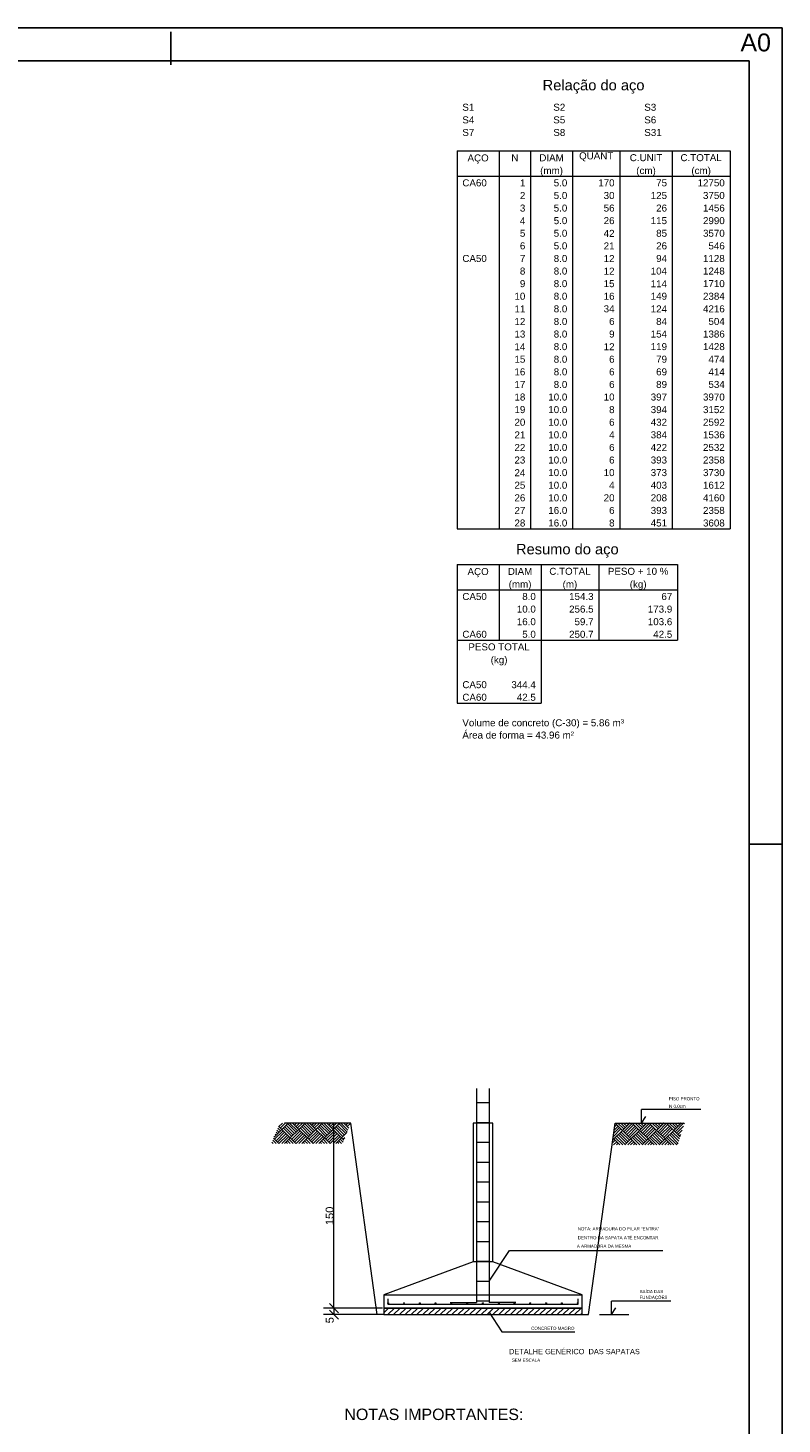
# Model space of a CAD drawing. Header units: millimetres. Extents: x 0 to 119, y 0 to 84.
# Tile 12 of 12: x 96 to 119, y 42 to 84. Entities that reach past the tile are written whole.
import ezdxf

# ---------------------------------------------------------------- set-up
doc = ezdxf.new("R2010")
doc.units = ezdxf.units.MM
doc.header["$MEASUREMENT"] = 0
doc.linetypes.add('NULL', pattern=[0])
doc.layers.add('COTA', color=7, linetype='Continuous', lineweight=5)
doc.layers.add('DT-Relação do aço', color=9, linetype='Continuous', lineweight=5)
doc.layers.add('SEDUC_MARF', color=1, linetype='Continuous')
doc.layers.add('SEDUC_MARGG', color=7, linetype='Continuous')
doc.styles.add('Arial', font='txt')

msp = doc.modelspace()

# ---------------------------------------------------------------- linework, layer by layer
at = {"layer": 'COTA', "color": 4}
for p, q in [((109.6508, 52.0028), (109.6508, 45.5312)), ((110.0388, 52.0028), (110.0388, 45.5312)), ((109.6508, 51.577), (110.0388, 51.577)), ((109.6508, 50.977), (110.0388, 50.977)), ((109.6508, 50.377), (110.0388, 50.377)), ((109.6508, 49.777), (110.0388, 49.777)), ((109.6508, 49.177), (110.0388, 49.177)), ((109.6508, 48.577), (110.0388, 48.577)), ((109.6508, 47.977), (110.0388, 47.977)), ((109.6508, 47.377), (110.0388, 47.377)), ((109.6508, 46.777), (110.0388, 46.777)), ((109.6508, 46.177), (110.0388, 46.177)), ((108.8508, 45.5312), (109.6508, 45.5312)), ((109.6508, 45.577), (110.0388, 45.577)), ((110.8388, 45.5312), (110.0388, 45.5312))]:
    msp.add_line(p, q, dxfattribs=at)
at = {"layer": 'COTA'}
for p, q in [((116.4383, 51.364), (114.6452, 51.364)), ((114.6452, 50.96), (114.6452, 51.364)), ((114.6452, 50.96), (114.7765, 51.1617)), ((110.1448, 50.96), (109.5448, 50.96)), ((109.5448, 50.96), (109.5448, 46.76)), ((110.1448, 46.76), (110.1448, 50.96)), ((109.5448, 46.76), (106.8448, 45.76)), ((110.1448, 46.76), (109.5448, 46.76)), ((112.8448, 45.76), (110.1448, 46.76)), ((106.8448, 45.76), (112.8448, 45.76)), ((106.8448, 45.76), (106.8448, 45.36)), ((106.9648, 45.64), (106.9648, 45.48)), ((112.7248, 45.48), (112.7248, 45.64)), ((112.8448, 45.36), (112.8448, 45.76)), ((112.8448, 45.36), (106.8448, 45.36)), ((106.8448, 45.36), (106.8448, 45.16)), ((106.8448, 45.36), (112.8448, 45.36)), ((106.9648, 45.48), (112.7248, 45.48)), ((112.8448, 45.16), (112.8448, 45.36)), ((115.5339, 45.564), (113.7408, 45.564)), ((113.7408, 45.16), (113.7408, 45.564)), ((113.7408, 45.16), (113.8722, 45.3617)), ((106.8448, 45.16), (112.8448, 45.16))]:
    msp.add_line(p, q, dxfattribs=at)
at = {"layer": 'COTA', "color": 9}
for p, q in [((103.5226, 50.5344), (103.756, 50.7678)), ((103.5405, 50.4661), (103.7991, 50.7247)), ((103.6698, 50.6816), (103.6075, 50.7439)), ((103.7129, 50.7247), (103.6323, 50.8053)), ((103.756, 50.7678), (103.6572, 50.8666)), ((103.6698, 50.854), (103.7757, 50.96)), ((103.7129, 50.8109), (103.8619, 50.96)), ((103.756, 50.7678), (103.9482, 50.96)), ((104.0146, 50.5092), (103.756, 50.7678)), ((104.0577, 50.5523), (103.7991, 50.8109)), ((105.8448, 50.96), (103.8347, 50.96)), ((104.1008, 50.5954), (103.8422, 50.854)), ((104.1439, 50.6385), (103.8853, 50.8971)), ((104.1871, 50.6816), (103.9284, 50.9402)), ((104.2302, 50.7247), (103.9949, 50.96)), ((104.0146, 50.5092), (104.2733, 50.7678)), ((104.0577, 50.4661), (104.3164, 50.7247)), ((104.2733, 50.7678), (104.0811, 50.96)), ((104.1008, 50.9402), (104.1206, 50.96)), ((104.1439, 50.8971), (104.2068, 50.96)), ((104.1871, 50.854), (104.293, 50.96)), ((104.2302, 50.8109), (104.3792, 50.96)), ((104.2733, 50.7678), (104.4654, 50.96)), ((104.5319, 50.5092), (104.2733, 50.7678)), ((104.575, 50.5523), (104.3164, 50.8109)), ((104.6181, 50.5954), (104.3595, 50.854)), ((104.6612, 50.6385), (104.4026, 50.8971)), ((104.7043, 50.6816), (104.4457, 50.9402)), ((104.7474, 50.7247), (104.5122, 50.96)), ((104.5319, 50.5092), (104.7905, 50.7678)), ((104.575, 50.4661), (104.8336, 50.7247)), ((104.7905, 50.7678), (104.5984, 50.96)), ((104.6181, 50.9402), (104.6378, 50.96)), ((104.6612, 50.8971), (104.7241, 50.96)), ((104.7043, 50.854), (104.8103, 50.96)), ((104.7474, 50.8109), (104.8965, 50.96)), ((104.7905, 50.7678), (104.9827, 50.96)), ((105.0492, 50.5092), (104.7905, 50.7678)), ((105.0923, 50.5523), (104.8336, 50.8109)), ((105.1354, 50.5954), (104.8767, 50.854)), ((105.1785, 50.6385), (104.9198, 50.8971)), ((105.2216, 50.6816), (104.9629, 50.9402)), ((105.2647, 50.7247), (105.0294, 50.96)), ((105.0492, 50.5092), (105.3078, 50.7678)), ((105.0923, 50.4661), (105.3509, 50.7247)), ((105.3078, 50.7678), (105.1156, 50.96)), ((105.1354, 50.9402), (105.1551, 50.96)), ((105.1785, 50.8971), (105.2413, 50.96)), ((105.2216, 50.854), (105.3275, 50.96)), ((105.2647, 50.8109), (105.4137, 50.96)), ((105.3078, 50.7678), (105.4999, 50.96)), ((105.5664, 50.5092), (105.3078, 50.7678)), ((105.6095, 50.5523), (105.3509, 50.8109)), ((105.6526, 50.5954), (105.394, 50.854)), ((105.6957, 50.6385), (105.4371, 50.8971)), ((105.7345, 50.686), (105.4802, 50.9402)), ((105.7593, 50.7473), (105.5467, 50.96)), ((105.7842, 50.8087), (105.6329, 50.96)), ((105.6526, 50.9402), (105.6724, 50.96)), ((105.6957, 50.8971), (105.7586, 50.96)), ((105.7388, 50.854), (105.8448, 50.96)), ((105.7819, 50.8109), (105.7872, 50.8162)), ((106.6448, 45.16), (105.8448, 50.96)), ((113.0448, 45.16), (113.8448, 50.96)), ((113.7875, 50.5448), (114.0237, 50.781)), ((113.8013, 50.6448), (113.9806, 50.8241)), ((113.8082, 50.4793), (114.0668, 50.7379)), ((113.8151, 50.7448), (113.9375, 50.8672)), ((113.8289, 50.8448), (113.8944, 50.9103)), ((113.8427, 50.9448), (113.8513, 50.9534)), ((113.8448, 50.96), (115.9138, 50.96)), ((114.0668, 50.7379), (113.8448, 50.96)), ((114.1099, 50.781), (113.931, 50.96)), ((114.153, 50.8241), (114.0172, 50.96)), ((114.0668, 50.7379), (114.2889, 50.96)), ((114.3255, 50.4793), (114.0668, 50.7379)), ((114.1961, 50.8672), (114.1034, 50.96)), ((114.1099, 50.6948), (114.3686, 50.9534)), ((114.153, 50.6517), (114.4117, 50.9103)), ((114.2392, 50.9103), (114.1896, 50.96)), ((114.1961, 50.6086), (114.4548, 50.8672)), ((114.2392, 50.5655), (114.4979, 50.8241)), ((114.2824, 50.9534), (114.2758, 50.96)), ((114.2824, 50.5224), (114.541, 50.781)), ((114.3255, 50.4793), (114.5841, 50.7379)), ((114.5841, 50.7379), (114.362, 50.96)), ((114.6272, 50.781), (114.4483, 50.96)), ((114.6703, 50.8241), (114.5345, 50.96)), ((114.5841, 50.7379), (114.8061, 50.96)), ((114.8427, 50.4793), (114.5841, 50.7379)), ((114.7134, 50.8672), (114.6207, 50.96)), ((114.6272, 50.6948), (114.8858, 50.9534)), ((114.6703, 50.6517), (114.9289, 50.9103)), ((114.7565, 50.9103), (114.7069, 50.96)), ((114.7134, 50.6086), (114.972, 50.8672)), ((114.7565, 50.5655), (115.0151, 50.8241)), ((114.7996, 50.9534), (114.7931, 50.96)), ((114.7996, 50.5224), (115.0582, 50.781)), ((114.8427, 50.4793), (115.1014, 50.7379)), ((115.1014, 50.7379), (114.8793, 50.96)), ((115.1445, 50.781), (114.9655, 50.96)), ((115.1876, 50.8241), (115.0517, 50.96)), ((115.1014, 50.7379), (115.3234, 50.96)), ((115.36, 50.4793), (115.1014, 50.7379)), ((115.2307, 50.8672), (115.1379, 50.96)), ((115.1445, 50.6948), (115.4031, 50.9534)), ((115.1876, 50.6517), (115.4462, 50.9103)), ((115.2738, 50.9103), (115.2242, 50.96)), ((115.2307, 50.6086), (115.4893, 50.8672)), ((115.2738, 50.5655), (115.5324, 50.8241)), ((115.3169, 50.9534), (115.3104, 50.96)), ((115.3169, 50.5224), (115.5755, 50.781)), ((115.36, 50.4793), (115.6186, 50.7379)), ((115.6186, 50.7379), (115.3966, 50.96)), ((115.6617, 50.781), (115.4828, 50.96)), ((115.7048, 50.8241), (115.569, 50.96)), ((115.6186, 50.7379), (115.8407, 50.96)), ((115.8144, 50.5421), (115.6186, 50.7379)), ((115.7479, 50.8672), (115.6552, 50.96)), ((115.6617, 50.6948), (115.9203, 50.9534)), ((115.7048, 50.6517), (115.9206, 50.8675)), ((115.791, 50.9103), (115.7414, 50.96)), ((115.7479, 50.6086), (115.8788, 50.7395)), ((115.8341, 50.9534), (115.8276, 50.96)), ((115.9417, 50.9321), (115.9138, 50.96)), ((103.4965, 50.3376), (103.4583, 50.3758)), ((103.5827, 50.3376), (103.4832, 50.4371)), ((103.669, 50.3376), (103.508, 50.4985)), ((103.5405, 50.5523), (103.5329, 50.5599)), ((103.5836, 50.5954), (103.5578, 50.6212)), ((103.6267, 50.6385), (103.5826, 50.6826)), ((103.5836, 50.423), (103.8422, 50.6816)), ((103.6267, 50.3799), (103.8853, 50.6385)), ((103.6706, 50.3376), (103.9284, 50.5954)), ((103.7568, 50.3376), (103.9715, 50.5523)), ((103.843, 50.3376), (104.0146, 50.5092)), ((103.9276, 50.3376), (103.8853, 50.3799)), ((104.0138, 50.3376), (103.9284, 50.423)), ((104.1, 50.3376), (103.9715, 50.4661)), ((104.1862, 50.3376), (104.0146, 50.5092)), ((104.1008, 50.423), (104.3595, 50.6816)), ((104.1439, 50.3799), (104.4026, 50.6385)), ((104.1879, 50.3376), (104.4457, 50.5954)), ((104.2741, 50.3376), (104.4888, 50.5523)), ((104.3603, 50.3376), (104.5319, 50.5092)), ((104.4448, 50.3376), (104.4026, 50.3799)), ((104.5311, 50.3376), (104.4457, 50.423)), ((104.6173, 50.3376), (104.4888, 50.4661)), ((104.7035, 50.3376), (104.5319, 50.5092)), ((104.6181, 50.423), (104.8767, 50.6816)), ((104.6612, 50.3799), (104.9198, 50.6385)), ((104.7052, 50.3376), (104.9629, 50.5954)), ((104.7914, 50.3376), (105.0061, 50.5523)), ((104.8776, 50.3376), (105.0492, 50.5092)), ((104.9621, 50.3376), (104.9198, 50.3799)), ((105.0483, 50.3376), (104.9629, 50.423)), ((105.1345, 50.3376), (105.0061, 50.4661)), ((105.2207, 50.3376), (105.0492, 50.5092)), ((105.1354, 50.423), (105.394, 50.6816)), ((105.1785, 50.3799), (105.4371, 50.6385)), ((105.2224, 50.3376), (105.4802, 50.5954)), ((105.3086, 50.3376), (105.5233, 50.5523)), ((105.3948, 50.3376), (105.5664, 50.5092)), ((105.4794, 50.3376), (105.4371, 50.3799)), ((105.5656, 50.3376), (105.4802, 50.423)), ((105.6102, 50.3792), (105.5233, 50.4661)), ((105.5664, 50.5092), (105.7285, 50.6713)), ((105.635, 50.4405), (105.5664, 50.5092)), ((105.6095, 50.4661), (105.6698, 50.5263)), ((113.7599, 50.3448), (113.8513, 50.4362)), ((113.7737, 50.4448), (113.8082, 50.4793)), ((113.8082, 50.4793), (113.7821, 50.5054)), ((113.7995, 50.2982), (113.8944, 50.3931)), ((113.9893, 50.2982), (113.8082, 50.4793)), ((114.0755, 50.2982), (113.8513, 50.5224)), ((113.8858, 50.2982), (113.9375, 50.35)), ((114.153, 50.3069), (113.8944, 50.5655)), ((114.1961, 50.35), (113.9375, 50.6086)), ((113.972, 50.2982), (113.9806, 50.3069)), ((114.2392, 50.3931), (113.9806, 50.6517)), ((114.2824, 50.4362), (114.0237, 50.6948)), ((114.1444, 50.2982), (114.3255, 50.4793)), ((114.2306, 50.2982), (114.3686, 50.4362)), ((114.3168, 50.2982), (114.4117, 50.3931)), ((114.5065, 50.2982), (114.3255, 50.4793)), ((114.5927, 50.2982), (114.3686, 50.5224)), ((114.403, 50.2982), (114.4548, 50.35)), ((114.6703, 50.3069), (114.4117, 50.5655)), ((114.7134, 50.35), (114.4548, 50.6086)), ((114.4892, 50.2982), (114.4979, 50.3069)), ((114.7565, 50.3931), (114.4979, 50.6517)), ((114.7996, 50.4362), (114.541, 50.6948)), ((114.6617, 50.2982), (114.8427, 50.4793)), ((114.7479, 50.2982), (114.8858, 50.4362)), ((114.8341, 50.2982), (114.9289, 50.3931)), ((115.0238, 50.2982), (114.8427, 50.4793)), ((115.11, 50.2982), (114.8858, 50.5224)), ((114.9203, 50.2982), (114.972, 50.35)), ((115.1876, 50.3069), (114.9289, 50.5655)), ((115.2307, 50.35), (114.972, 50.6086)), ((115.0065, 50.2982), (115.0151, 50.3069)), ((115.2738, 50.3931), (115.0151, 50.6517)), ((115.3169, 50.4362), (115.0582, 50.6948)), ((115.1789, 50.2982), (115.36, 50.4793)), ((115.2651, 50.2982), (115.4031, 50.4362)), ((115.3513, 50.2982), (115.4462, 50.3931)), ((115.541, 50.2982), (115.36, 50.4793)), ((115.6273, 50.2982), (115.4031, 50.5224)), ((115.4375, 50.2982), (115.4893, 50.35)), ((115.7048, 50.3069), (115.4462, 50.5655)), ((115.7479, 50.35), (115.4893, 50.6086)), ((115.5238, 50.2982), (115.5324, 50.3069)), ((115.772, 50.4121), (115.5324, 50.6517)), ((115.7932, 50.4771), (115.5755, 50.6948)), ((115.6962, 50.2982), (115.7535, 50.3556)), ((115.791, 50.5655), (115.8371, 50.6115)), ((106.8448, 45.16), (106.6448, 45.16)), ((112.8448, 45.16), (113.0448, 45.16)), ((113.3772, 45.16), (114.2571, 45.16))]:
    msp.add_line(p, q, dxfattribs=at)
at = {"layer": 'COTA', "color": 1}
for p, q in [((105.4488, 50.96), (105.017, 50.96)), ((105.337, 45.36), (105.337, 50.96)), ((106.8048, 45.36), (105.017, 45.36)), ((105.4488, 45.36), (105.017, 45.36)), ((105.337, 45.36), (105.337, 45.16)), ((106.8448, 45.2179), (106.9869, 45.36)), ((106.9637, 45.16), (107.1637, 45.36)), ((107.1404, 45.16), (107.3404, 45.36)), ((107.3172, 45.16), (107.5172, 45.36)), ((107.494, 45.16), (107.694, 45.36)), ((107.6708, 45.16), (107.8708, 45.36)), ((107.8475, 45.16), (108.0475, 45.36)), ((108.0243, 45.16), (108.2243, 45.36)), ((108.2011, 45.16), (108.4011, 45.36)), ((108.3779, 45.16), (108.5779, 45.36)), ((108.5547, 45.16), (108.7547, 45.36)), ((108.7314, 45.16), (108.9314, 45.36)), ((108.9082, 45.16), (109.1082, 45.36)), ((109.085, 45.16), (109.285, 45.36)), ((109.2618, 45.16), (109.4618, 45.36)), ((109.4385, 45.16), (109.6385, 45.36)), ((109.6153, 45.16), (109.8153, 45.36)), ((109.7921, 45.16), (109.9921, 45.36)), ((109.9689, 45.16), (110.1689, 45.36)), ((110.1456, 45.16), (110.3456, 45.36)), ((110.3224, 45.16), (110.5224, 45.36)), ((110.4992, 45.16), (110.6992, 45.36)), ((110.676, 45.16), (110.876, 45.36)), ((110.8527, 45.16), (111.0527, 45.36)), ((111.0295, 45.16), (111.2295, 45.36)), ((111.2063, 45.16), (111.4063, 45.36)), ((111.3831, 45.16), (111.5831, 45.36)), ((111.5599, 45.16), (111.7599, 45.36)), ((111.7366, 45.16), (111.9366, 45.36)), ((111.9134, 45.16), (112.1134, 45.36)), ((112.0902, 45.16), (112.2902, 45.36)), ((112.267, 45.16), (112.467, 45.36)), ((112.4437, 45.16), (112.6437, 45.36)), ((112.6205, 45.16), (112.8205, 45.36)), ((106.8048, 45.16), (105.017, 45.16)), ((112.7973, 45.16), (112.8448, 45.2075))]:
    msp.add_line(p, q, dxfattribs=at)
at = {"layer": 'COTA', "color": 8, "linetype": 'Continuous'}
for p, q in [((110.0388, 46.177), (110.6529, 47.1004)), ((110.6529, 47.1004), (115.2867, 47.1004)), ((110.0198, 45.2409), (110.4195, 44.6418)), ((110.4195, 44.6418), (112.6252, 44.6418))]:
    msp.add_line(p, q, dxfattribs=at)
at = {"layer": 'COTA', "linetype": 'Continuous'}
for p, q in [((105.477, 45.22), (105.197, 45.5)), ((105.197, 45.5), (105.477, 45.22)), ((105.197, 45.3), (105.477, 45.02))]:
    msp.add_line(p, q, dxfattribs=at)
at = {"layer": 'COTA'}
for centre in [(106.9774, 45.51), (107.4553, 45.51), (107.9332, 45.51), (108.4111, 45.51), (108.889, 45.51), (109.3669, 45.51), (109.8448, 45.51), (110.3227, 45.51), (110.8006, 45.51), (111.2785, 45.51), (111.7564, 45.51), (112.2343, 45.51), (112.7122, 45.51)]:
    msp.add_circle(centre, 0.0126, dxfattribs=at)
at = {"layer": 'DT-Relação do aço', "linetype": 'Continuous'}
for p, q in [((109.0634, 80.3761), (117.3236, 80.3761)), ((109.0634, 80.3761), (109.0634, 79.6136)), ((110.3342, 80.3761), (110.3342, 79.6136)), ((111.2873, 80.3761), (111.2873, 79.6136)), ((112.5581, 80.3761), (112.5581, 79.6136)), ((113.9878, 80.3761), (113.9878, 79.6136)), ((115.5763, 80.3761), (115.5763, 79.6136)), ((117.3236, 80.3761), (117.3236, 79.6136)), ((109.0634, 79.6136), (117.3236, 79.6136)), ((109.0634, 79.6136), (109.0634, 68.9389)), ((110.3342, 79.6136), (110.3342, 68.9389)), ((111.2873, 79.6136), (111.2873, 68.9389)), ((112.5581, 79.6136), (112.5581, 68.9389)), ((113.9878, 79.6136), (113.9878, 68.9389)), ((115.5763, 79.6136), (115.5763, 68.9389)), ((117.3236, 79.6136), (117.3236, 68.9389)), ((109.0634, 68.9389), (117.3236, 68.9389)), ((109.0634, 67.8587), (115.7351, 67.8587)), ((109.0634, 67.8587), (109.0634, 67.0962)), ((110.3342, 67.8587), (110.3342, 67.0962)), ((111.605, 67.8587), (111.605, 67.0962)), ((113.3524, 67.8587), (113.3524, 67.0962)), ((115.7351, 67.8587), (115.7351, 67.0962)), ((109.0634, 67.0962), (115.7351, 67.0962)), ((109.0634, 67.0962), (109.0634, 65.5713)), ((110.3342, 67.0962), (110.3342, 65.5713)), ((111.605, 67.0962), (111.605, 65.5713)), ((113.3524, 67.0962), (113.3524, 65.5713)), ((115.7351, 67.0962), (115.7351, 65.5713)), ((109.0634, 65.5713), (115.7351, 65.5713)), ((109.0634, 65.5713), (109.0634, 64.4276)), ((111.605, 65.5713), (111.605, 64.4276)), ((109.0634, 64.4276), (109.0634, 63.6651)), ((111.605, 64.4276), (111.605, 63.6651)), ((109.0634, 63.6651), (111.605, 63.6651))]:
    msp.add_line(p, q, dxfattribs=at)
at = {"layer": 'SEDUC_MARF'}
for p, q in [((100.4015, 83.9804), (100.4015, 82.9804)), ((117.9, 59.4), (118.9, 59.4))]:
    msp.add_line(p, q, dxfattribs=at)
msp.add_lwpolyline([(118.9, 84.1), (0, 84.1), (0, 0), (118.9, 0)], close=True, dxfattribs=at)
at = {"layer": 'SEDUC_MARGG'}
msp.add_lwpolyline([(2.5, 1), (117.9, 1), (117.9, 83.1), (2.5, 83.1), (2.5, 1)], dxfattribs=at)

# ---------------------------------------------------------------- texts
at = {"layer": 'COTA', "linetype": 'NULL', "char_height": 0.096, "width": 5.376, "attachment_point": 7, "line_spacing_factor": 0.9, "style": 'Arial'}
for s, insert in [('PISO PRONTO', (115.4699, 51.6452)), ('N 0.0cm', (115.4811, 51.4156)), ('NOTA: ARMADURA DO PILAR "ENTRA" ', (112.7157, 47.7092)), ('DENTRO DA SAPATA ATÉ ENCONTAR ', (112.7157, 47.4388)), ('A ARMADURA DA MESMA', (112.6885, 47.1828)), ('SAÍDA DAS', (114.5864, 45.8105)), ('FUNDAÇÕES', (114.5864, 45.6054)), ('CONCRETO MAGRO', (111.3037, 44.6972))]:
    msp.add_mtext(s, dxfattribs=dict(at, insert=insert))
at = {"layer": 'COTA', "color": 2, "linetype": 'NULL', "char_height": 0.24, "attachment_point": 7, "rotation": 90.00021, "line_spacing_factor": 0.9, "style": 'Arial'}
for s, insert, width in [('150', (105.3286, 47.87), 1.728), ('5', (105.331, 44.8988), 0.576)]:
    msp.add_mtext(s, dxfattribs=dict(at, insert=insert, width=width))
at = {"layer": 'COTA', "color": 4, "linetype": 'NULL', "attachment_point": 7, "line_spacing_factor": 0.9, "style": 'Arial'}
for s, insert, char_height, width in [('DETALHE GENÉRICO  DAS SAPATAS ', (110.6332, 43.9616), 0.16, 8.666885), ('NOTAS IMPORTANTES:', (105.6518, 41.9658), 0.3456, 14.92992)]:
    msp.add_mtext(s, dxfattribs=dict(at, insert=insert, char_height=char_height, width=width))
at = {"layer": 'COTA', "color": 7, "linetype": 'NULL', "insert": (110.7196, 43.7342), "char_height": 0.096, "width": 7.92, "attachment_point": 7, "line_spacing_factor": 0.9, "style": 'Arial'}
msp.add_mtext('SEM ESCALA', dxfattribs=at)
at = {"layer": 'Defpoints', "linetype": 'NULL', "insert": (117.64, 83.9301), "char_height": 0.54, "width": 5.451037, "attachment_point": 1, "line_spacing_factor": 0.9, "style": 'Arial'}
msp.add_mtext('A0', dxfattribs=at)
at = {"layer": 'DT-Relação do aço', "color": 7, "linetype": 'NULL', "line_spacing_factor": 0.9, "style": 'Arial'}
for s, insert, char_height, width, attachment_point in [('Relação do aço', (113.1935, 82.1129), 0.3177, 6.115312, 8), ('S1', (109.2223, 81.5897), 0.2118, 0.709424, 7), ('S2', (111.9757, 81.5897), 0.2118, 0.709424, 7), ('S3', (114.7291, 81.5897), 0.2118, 0.709424, 7), ('S4', (109.2223, 81.2085), 0.2118, 0.709424, 7), ('S5', (111.9757, 81.2085), 0.2118, 0.709424, 7), ('S6', (114.7291, 81.2085), 0.2118, 0.709424, 7), ('S7', (109.2223, 80.8272), 0.2118, 0.709424, 7), ('S8', (111.9757, 80.8272), 0.2118, 0.709424, 7), ('S31', (114.7291, 80.8272), 0.2118, 1.031992, 7), ('N', (110.8107, 80.0648), 0.2118, 0.418857, 8), ('DIAM', (111.9227, 80.0648), 0.2118, 1.45, 8), ('QUANT', (113.2729, 80.0648), 0.2118, 2.03, 8), ('C.UNIT', (114.782, 80.0648), 0.2118, 1.933145, 8), ('C.TOTAL', (116.4499, 80.0648), 0.2118, 2.449141, 8), ('AÇO', (109.6988, 79.9949), 0.2118, 1.256855, 8), ('(mm)', (111.9227, 79.6136), 0.2118, 1.352578, 8), ('(cm)', (114.782, 79.6136), 0.2118, 1.159434, 8), ('(cm)', (116.4499, 79.6136), 0.2118, 1.159434, 8), ('CA60', (109.2223, 79.3023), 0.2118, 1.45085, 7), ('1', (111.1285, 79.3023), 0.2118, 0.322568, 9), ('5.0', (112.3992, 79.3023), 0.2118, 0.806279, 9), ('170', (113.8289, 79.3023), 0.2118, 0.967705, 9), ('75', (115.4174, 79.3023), 0.2118, 0.645137, 9), ('12750', (117.1647, 79.3023), 0.2118, 1.612842, 9), ('2', (111.1285, 78.921), 0.2118, 0.322568, 9), ('5.0', (112.3992, 78.921), 0.2118, 0.806279, 9), ('30', (113.8289, 78.921), 0.2118, 0.645137, 9), ('125', (115.4174, 78.921), 0.2118, 0.967705, 9), ('3750', (117.1647, 78.921), 0.2118, 1.290273, 9), ('3', (111.1285, 78.5398), 0.2118, 0.322568, 9), ('5.0', (112.3992, 78.5398), 0.2118, 0.806279, 9), ('56', (113.8289, 78.5398), 0.2118, 0.645137, 9), ('26', (115.4174, 78.5398), 0.2118, 0.645137, 9), ('1456', (117.1647, 78.5398), 0.2118, 1.290273, 9), ('4', (111.1285, 78.1586), 0.2118, 0.322568, 9), ('5.0', (112.3992, 78.1586), 0.2118, 0.806279, 9), ('26', (113.8289, 78.1586), 0.2118, 0.645137, 9), ('115', (115.4174, 78.1586), 0.2118, 0.967705, 9), ('2990', (117.1647, 78.1586), 0.2118, 1.290273, 9), ('5', (111.1285, 77.7773), 0.2118, 0.322568, 9), ('5.0', (112.3992, 77.7773), 0.2118, 0.806279, 9), ('42', (113.8289, 77.7773), 0.2118, 0.645137, 9), ('85', (115.4174, 77.7773), 0.2118, 0.645137, 9), ('3570', (117.1647, 77.7773), 0.2118, 1.290273, 9), ('6', (111.1285, 77.3961), 0.2118, 0.322568, 9), ('5.0', (112.3992, 77.3961), 0.2118, 0.806279, 9), ('21', (113.8289, 77.3961), 0.2118, 0.645137, 9), ('26', (115.4174, 77.3961), 0.2118, 0.645137, 9), ('546', (117.1647, 77.3961), 0.2118, 0.967705, 9), ('CA50', (109.2223, 77.0148), 0.2118, 1.45085, 7), ('8', (111.1285, 76.6336), 0.2118, 0.322568, 9), ('7', (111.1285, 77.0148), 0.2118, 0.322568, 9), ('8.0', (112.3992, 77.0148), 0.2118, 0.806279, 9), ('8.0', (112.3992, 76.6336), 0.2118, 0.806279, 9), ('12', (113.8289, 77.0148), 0.2118, 0.645137, 9), ('12', (113.8289, 76.6336), 0.2118, 0.645137, 9), ('104', (115.4174, 76.6336), 0.2118, 0.967705, 9), ('94', (115.4174, 77.0148), 0.2118, 0.645137, 9), ('1128', (117.1647, 77.0148), 0.2118, 1.290273, 9), ('1248', (117.1647, 76.6336), 0.2118, 1.290273, 9), ('9', (111.1285, 76.2524), 0.2118, 0.322568, 9), ('8.0', (112.3992, 76.2524), 0.2118, 0.806279, 9), ('15', (113.8289, 76.2524), 0.2118, 0.645137, 9), ('114', (115.4174, 76.2524), 0.2118, 0.967705, 9), ('1710', (117.1647, 76.2524), 0.2118, 1.290273, 9), ('10', (111.1285, 75.8711), 0.2118, 0.645137, 9), ('8.0', (112.3992, 75.8711), 0.2118, 0.806279, 9), ('16', (113.8289, 75.8711), 0.2118, 0.645137, 9), ('149', (115.4174, 75.8711), 0.2118, 0.967705, 9), ('2384', (117.1647, 75.8711), 0.2118, 1.290273, 9), ('11', (111.1285, 75.4899), 0.2118, 0.645137, 9), ('8.0', (112.3992, 75.4899), 0.2118, 0.806279, 9), ('34', (113.8289, 75.4899), 0.2118, 0.645137, 9), ('124', (115.4174, 75.4899), 0.2118, 0.967705, 9), ('4216', (117.1647, 75.4899), 0.2118, 1.290273, 9), ('12', (111.1285, 75.1086), 0.2118, 0.645137, 9), ('8.0', (112.3992, 75.1086), 0.2118, 0.806279, 9), ('6', (113.8289, 75.1086), 0.2118, 0.322568, 9), ('84', (115.4174, 75.1086), 0.2118, 0.645137, 9), ('504', (117.1647, 75.1086), 0.2118, 0.967705, 9), ('13', (111.1285, 74.7274), 0.2118, 0.645137, 9), ('8.0', (112.3992, 74.7274), 0.2118, 0.806279, 9), ('9', (113.8289, 74.7274), 0.2118, 0.322568, 9), ('154', (115.4174, 74.7274), 0.2118, 0.967705, 9), ('1386', (117.1647, 74.7274), 0.2118, 1.290273, 9), ('14', (111.1285, 74.3462), 0.2118, 0.645137, 9), ('8.0', (112.3992, 74.3462), 0.2118, 0.806279, 9), ('12', (113.8289, 74.3462), 0.2118, 0.645137, 9), ('119', (115.4174, 74.3462), 0.2118, 0.967705, 9), ('1428', (117.1647, 74.3462), 0.2118, 1.290273, 9), ('15', (111.1285, 73.9649), 0.2118, 0.645137, 9), ('8.0', (112.3992, 73.9649), 0.2118, 0.806279, 9), ('6', (113.8289, 73.9649), 0.2118, 0.322568, 9), ('79', (115.4174, 73.9649), 0.2118, 0.645137, 9), ('474', (117.1647, 73.9649), 0.2118, 0.967705, 9), ('16', (111.1285, 73.5837), 0.2118, 0.645137, 9), ('8.0', (112.3992, 73.5837), 0.2118, 0.806279, 9), ('6', (113.8289, 73.5837), 0.2118, 0.322568, 9), ('69', (115.4174, 73.5837), 0.2118, 0.645137, 9), ('414', (117.1647, 73.5837), 0.2118, 0.967705, 9), ('17', (111.1285, 73.2024), 0.2118, 0.645137, 9), ('18', (111.1285, 72.8212), 0.2118, 0.645137, 9), ('10.0', (112.3992, 72.8212), 0.2118, 1.128848, 9), ('8.0', (112.3992, 73.2024), 0.2118, 0.806279, 9), ('10', (113.8289, 72.8212), 0.2118, 0.645137, 9), ('6', (113.8289, 73.2024), 0.2118, 0.322568, 9), ('397', (115.4174, 72.8212), 0.2118, 0.967705, 9), ('89', (115.4174, 73.2024), 0.2118, 0.645137, 9), ('3970', (117.1647, 72.8212), 0.2118, 1.290273, 9), ('534', (117.1647, 73.2024), 0.2118, 0.967705, 9), ('19', (111.1285, 72.44), 0.2118, 0.645137, 9), ('10.0', (112.3992, 72.44), 0.2118, 1.128848, 9), ('8', (113.8289, 72.44), 0.2118, 0.322568, 9), ('394', (115.4174, 72.44), 0.2118, 0.967705, 9), ('3152', (117.1647, 72.44), 0.2118, 1.290273, 9), ('20', (111.1285, 72.0587), 0.2118, 0.645137, 9), ('10.0', (112.3992, 72.0587), 0.2118, 1.128848, 9), ('6', (113.8289, 72.0587), 0.2118, 0.322568, 9), ('432', (115.4174, 72.0587), 0.2118, 0.967705, 9), ('2592', (117.1647, 72.0587), 0.2118, 1.290273, 9), ('21', (111.1285, 71.6775), 0.2118, 0.645137, 9), ('10.0', (112.3992, 71.6775), 0.2118, 1.128848, 9), ('4', (113.8289, 71.6775), 0.2118, 0.322568, 9), ('384', (115.4174, 71.6775), 0.2118, 0.967705, 9), ('1536', (117.1647, 71.6775), 0.2118, 1.290273, 9), ('22', (111.1285, 71.2962), 0.2118, 0.645137, 9), ('10.0', (112.3992, 71.2962), 0.2118, 1.128848, 9), ('6', (113.8289, 71.2962), 0.2118, 0.322568, 9), ('422', (115.4174, 71.2962), 0.2118, 0.967705, 9), ('2532', (117.1647, 71.2962), 0.2118, 1.290273, 9), ('23', (111.1285, 70.915), 0.2118, 0.645137, 9), ('10.0', (112.3992, 70.915), 0.2118, 1.128848, 9), ('6', (113.8289, 70.915), 0.2118, 0.322568, 9), ('393', (115.4174, 70.915), 0.2118, 0.967705, 9), ('2358', (117.1647, 70.915), 0.2118, 1.290273, 9), ('24', (111.1285, 70.5338), 0.2118, 0.645137, 9), ('10.0', (112.3992, 70.5338), 0.2118, 1.128848, 9), ('10', (113.8289, 70.5338), 0.2118, 0.645137, 9), ('373', (115.4174, 70.5338), 0.2118, 0.967705, 9), ('3730', (117.1647, 70.5338), 0.2118, 1.290273, 9), ('25', (111.1285, 70.1525), 0.2118, 0.645137, 9), ('10.0', (112.3992, 70.1525), 0.2118, 1.128848, 9), ('4', (113.8289, 70.1525), 0.2118, 0.322568, 9), ('403', (115.4174, 70.1525), 0.2118, 0.967705, 9), ('1612', (117.1647, 70.1525), 0.2118, 1.290273, 9), ('26', (111.1285, 69.7713), 0.2118, 0.645137, 9), ('10.0', (112.3992, 69.7713), 0.2118, 1.128848, 9), ('20', (113.8289, 69.7713), 0.2118, 0.645137, 9), ('208', (115.4174, 69.7713), 0.2118, 0.967705, 9), ('4160', (117.1647, 69.7713), 0.2118, 1.290273, 9), ('27', (111.1285, 69.39), 0.2118, 0.645137, 9), ('16.0', (112.3992, 69.39), 0.2118, 1.128848, 9), ('6', (113.8289, 69.39), 0.2118, 0.322568, 9), ('393', (115.4174, 69.39), 0.2118, 0.967705, 9), ('2358', (117.1647, 69.39), 0.2118, 1.290273, 9), ('28', (111.1285, 69.0088), 0.2118, 0.645137, 9), ('16.0', (112.3992, 69.0088), 0.2118, 1.128848, 9), ('8', (113.8289, 69.0088), 0.2118, 0.322568, 9), ('451', (115.4174, 69.0088), 0.2118, 0.967705, 9), ('3608', (117.1647, 69.0088), 0.2118, 1.290273, 9), ('Resumo do aço', (112.3992, 68.0705), 0.3177, 6.163437, 8), ('AÇO', (109.6988, 67.4775), 0.2118, 1.256855, 8), ('DIAM', (110.9696, 67.5474), 0.2118, 1.45, 8), ('C.TOTAL', (112.4787, 67.5474), 0.2118, 2.449141, 8), ('PESO + 10 %', (114.5437, 67.5474), 0.2118, 3.594697, 8), ('(mm)', (110.9696, 67.0962), 0.2118, 1.352578, 8), ('(m)', (112.4787, 67.0962), 0.2118, 0.869434, 8), ('(kg)', (114.5437, 67.0962), 0.2118, 0.998857, 8), ('CA50', (109.2223, 66.7849), 0.2118, 1.45085, 7), ('8.0', (111.4462, 66.7849), 0.2118, 0.806279, 9), ('154.3', (113.1935, 66.7849), 0.2118, 1.451416, 9), ('67', (115.5763, 66.7849), 0.2118, 0.645137, 9), ('10.0', (111.4462, 66.4037), 0.2118, 1.128848, 9), ('256.5', (113.1935, 66.4037), 0.2118, 1.451416, 9), ('173.9', (115.5763, 66.4037), 0.2118, 1.451416, 9), ('CA60', (109.2223, 65.6412), 0.2118, 1.45085, 7), ('16.0', (111.4462, 66.0224), 0.2118, 1.128848, 9), ('5.0', (111.4462, 65.6412), 0.2118, 0.806279, 9), ('250.7', (113.1935, 65.6412), 0.2118, 1.451416, 9), ('59.7', (113.1935, 66.0224), 0.2118, 1.128848, 9), ('103.6', (115.5763, 66.0224), 0.2118, 1.451416, 9), ('42.5', (115.5763, 65.6412), 0.2118, 1.128848, 9), ('PESO TOTAL', (110.3342, 65.2599), 0.2118, 3.641992, 8), ('(kg)', (110.3342, 64.8088), 0.2118, 0.998857, 8), ('CA50', (109.2223, 64.1162), 0.2118, 1.45085, 7), ('344.4', (111.4462, 64.1162), 0.2118, 1.451416, 9), ('CA60', (109.2223, 63.735), 0.2118, 1.45085, 7), ('42.5', (111.4462, 63.735), 0.2118, 1.128848, 9), ('Volume de concreto (C-30) = 5.86 m³', (109.2223, 62.9026), 0.2118, 9.590391, 7), ('Área de forma = 43.96 m²', (109.2223, 62.5913), 0.2118, 6.624971, 7)]:
    msp.add_mtext(s, dxfattribs=dict(at, insert=insert, char_height=char_height, width=width, attachment_point=attachment_point))

doc.saveas('drawing.dxf')
